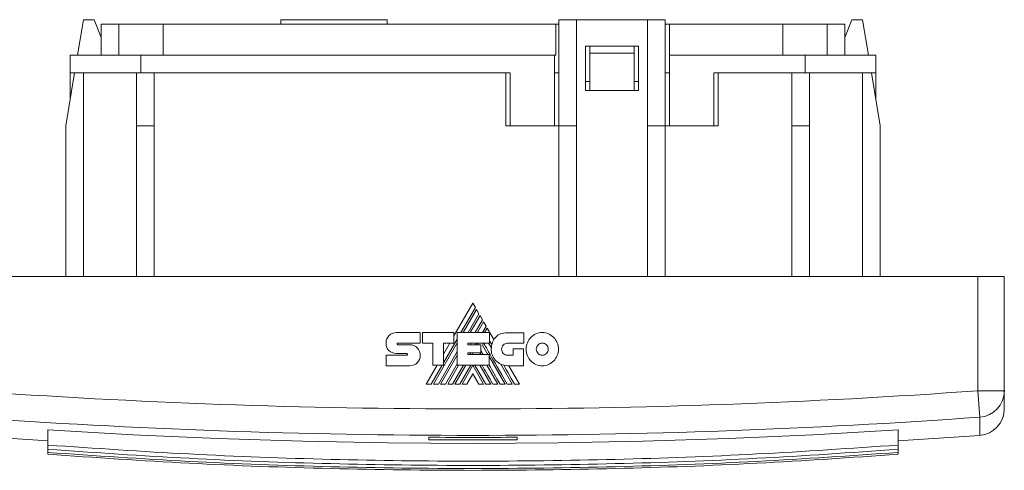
# Model space of a CAD drawing. Header units: millimetres. Extents: x 51 to 371, y 39 to 249.
# Tile 2 of 4: x 164 to 275, y 39 to 90. Entities that reach past the tile are written whole.
import ezdxf

# ---------------------------------------------------------------- set-up
doc = ezdxf.new("R2010")
doc.units = ezdxf.units.MM
doc.linetypes.add('PHANTOM', pattern=[12.7, 6.35, -1.27, 1.27, -1.27, 1.27, -1.27])
doc.layers.add('___VS___', color=7, linetype='Continuous', lineweight=15)

msp = doc.modelspace()

# ---------------------------------------------------------------- linework, layer by layer
at = {"color": 7, "linetype": 'Continuous', "lineweight": 15}
for p, q in [((170.93, 90.35), (170.27, 86.35)), ((172.13, 90.35), (170.93, 90.35)), ((172.13, 90.35), (172.93, 88.35)), ((205.23, 90.35), (193.23, 90.35)), ((193.23, 90.35), (193.23, 89.85)), ((205.23, 90.35), (205.23, 89.85)), ((226.63, 90.35), (224.63, 90.35)), ((224.63, 90.35), (224.63, 78.35)), ((226.63, 90.35), (226.63, 78.35)), ((234.63, 90.35), (226.63, 90.35)), ((236.63, 90.35), (234.63, 90.35)), ((234.63, 90.35), (234.63, 78.35)), ((236.63, 90.35), (236.63, 78.35)), ((257.73, 90.35), (256.93, 88.35)), ((257.73, 90.35), (258.93, 90.35)), ((258.93, 90.35), (259.6, 86.35)), ((172.93, 89.85), (172.93, 86.35)), ((172.93, 89.85), (174.93, 89.85)), ((174.93, 89.85), (174.93, 86.35)), ((174.93, 89.85), (179.93, 89.85)), ((179.93, 89.85), (179.93, 86.35)), ((179.93, 89.85), (224.28, 89.85)), ((224.28, 89.85), (224.28, 86.35)), ((224.28, 89.85), (224.63, 89.85)), ((236.63, 89.85), (237.13, 89.85)), ((237.13, 89.85), (237.13, 86.35)), ((237.13, 89.85), (249.93, 89.85)), ((249.93, 89.85), (249.93, 86.35)), ((249.93, 89.85), (254.93, 89.85)), ((254.93, 89.85), (254.93, 86.35)), ((254.93, 89.85), (256.93, 89.85)), ((256.93, 89.85), (256.93, 86.35)), ((227.63, 87.35), (233.63, 87.35)), ((227.63, 87.35), (227.63, 82.35)), ((228.13, 87.35), (228.13, 86.55)), ((233.13, 87.35), (233.13, 86.55)), ((233.63, 87.35), (233.63, 82.35)), ((169.43, 84.35), (169.43, 86.35)), ((169.43, 86.35), (177.43, 86.35)), ((177.43, 86.35), (177.43, 84.35)), ((177.43, 86.35), (224.13, 86.35)), ((224.13, 86.35), (224.13, 78.35)), ((224.13, 86.35), (224.28, 86.35)), ((233.13, 86.55), (228.13, 86.55)), ((228.13, 86.55), (228.13, 82.35)), ((233.13, 86.55), (233.13, 82.35)), ((237.13, 86.35), (237.13, 78.35)), ((237.13, 86.35), (252.43, 86.35)), ((252.43, 84.35), (252.43, 86.35)), ((252.43, 86.35), (260.43, 86.35)), ((260.43, 86.35), (260.43, 84.35)), ((169.93, 84.35), (168.93, 78.35)), ((170.93, 84.35), (169.43, 84.35)), ((169.43, 84.35), (169.43, 81.35)), ((170.93, 84.35), (170.93, 61.35)), ((172.77, 84.35), (170.93, 84.35)), ((177.43, 84.35), (172.77, 84.35)), ((176.93, 84.35), (176.93, 78.35)), ((177.43, 84.35), (219.13, 84.35)), ((178.93, 84.35), (178.93, 78.35)), ((218.63, 78.35), (218.63, 84.35)), ((219.13, 84.35), (219.13, 78.35)), ((224.13, 84.35), (224.63, 84.35)), ((237.13, 84.35), (236.63, 84.35)), ((242.13, 84.35), (252.43, 84.35)), ((242.13, 84.35), (242.13, 78.35)), ((242.63, 78.35), (242.63, 84.35)), ((250.93, 84.35), (250.93, 78.35)), ((252.93, 84.35), (252.43, 84.35)), ((252.93, 84.35), (252.93, 78.35)), ((258.93, 84.35), (252.93, 84.35)), ((260.43, 84.35), (258.93, 84.35)), ((258.93, 84.35), (258.93, 61.35)), ((259.93, 84.35), (260.93, 78.35)), ((260.43, 84.35), (260.43, 81.35)), ((227.63, 83.35), (228.13, 83.35)), ((227.63, 82.35), (233.63, 82.35)), ((233.13, 83.35), (233.63, 83.35)), ((168.93, 78.35), (168.93, 61.35)), ((178.93, 78.35), (176.93, 78.35)), ((176.93, 78.35), (176.93, 61.35)), ((178.93, 78.35), (178.93, 61.35)), ((219.13, 78.35), (218.63, 78.35)), ((219.13, 78.35), (224.13, 78.35)), ((224.63, 78.35), (224.13, 78.35)), ((226.63, 78.35), (224.63, 78.35)), ((224.63, 78.35), (224.63, 61.35)), ((226.63, 78.35), (226.63, 61.35)), ((234.63, 78.35), (236.63, 78.35)), ((234.63, 78.35), (234.63, 61.35)), ((236.63, 78.35), (236.63, 61.35)), ((236.63, 78.35), (237.13, 78.35)), ((242.13, 78.35), (237.13, 78.35)), ((242.13, 78.35), (242.63, 78.35)), ((250.93, 78.35), (252.93, 78.35)), ((250.93, 78.35), (250.93, 61.35)), ((252.93, 78.35), (252.93, 61.35)), ((260.93, 78.35), (260.93, 61.35)), ((271.93, 61.35), (157.93, 61.35)), ((271.93, 48.44), (271.93, 61.35)), ((271.93, 61.35), (274.93, 61.35)), ((274.93, 61.35), (274.93, 48.44)), ((214.92, 58.32), (212.78, 54.64)), ((213.56, 55), (215.2, 57.84)), ((215.2, 57.84), (214.92, 58.32)), ((215.33, 57.62), (213.82, 55)), ((214.37, 55), (215.6, 57.14)), ((215.73, 56.92), (214.62, 55)), ((215.6, 57.14), (215.33, 57.62)), ((216.01, 56.44), (215.73, 56.92)), ((215.18, 55), (216.01, 56.44)), ((216.13, 56.22), (215.43, 55)), ((216, 55), (216.42, 55.73)), ((216.42, 55.73), (216.13, 56.22)), ((206.28, 55.02), (208.96, 55.02)), ((208.96, 55.02), (208.96, 53.82)), ((209.23, 53.82), (209.23, 55.01)), ((209.23, 55.01), (212.78, 55.01)), ((212.78, 55.01), (212.78, 53.83)), ((213.14, 51.32), (213.14, 55)), ((213.14, 55), (216.78, 55)), ((216.54, 55.52), (216.24, 55)), ((217.28, 54.23), (216.54, 55.52)), ((216.78, 55), (216.78, 53.81)), ((218.81, 54.99), (220.67, 54.99)), ((220.67, 54.99), (220.67, 53.8)), ((206.44, 53.82), (208.96, 53.82)), ((206.44, 53.64), (207.8, 53.64)), ((210.38, 53.82), (209.23, 53.82)), ((210.38, 51.32), (210.38, 53.82)), ((210.46, 49.19), (213.14, 53.84)), ((211.6, 51.6), (213.14, 54.28)), ((212.78, 53.83), (211.6, 53.83)), ((211.6, 51.32), (211.6, 53.83)), ((212.32, 53.83), (211.6, 52.58)), ((214.35, 53.81), (216.78, 53.81)), ((214.35, 53.81), (214.35, 53.62)), ((214.35, 53.62), (215.8, 53.62)), ((214.63, 53.62), (214.74, 53.81)), ((215.19, 53.62), (215.31, 53.81)), ((215.44, 53.62), (215.55, 53.81)), ((215.8, 53.62), (215.8, 52.72)), ((216, 53.6), (216.12, 53.81)), ((216, 53.6), (216.61, 52.54)), ((216.68, 53.81), (217, 53.27)), ((220.67, 53.8), (218.81, 53.8)), ((205.11, 52.45), (207.46, 52.45)), ((207.46, 52.65), (206.28, 52.65)), ((211.02, 49.19), (213.14, 52.88)), ((211.27, 49.19), (213.14, 52.44)), ((214.35, 52.72), (215.8, 52.72)), ((214.35, 52.72), (214.35, 52.54)), ((214.35, 52.54), (216.76, 52.54)), ((214.57, 52.54), (214.67, 52.72)), ((214.82, 52.54), (214.92, 52.72)), ((215.7, 52.72), (215.8, 52.54)), ((216.76, 51.32), (216.76, 52.54)), ((216.76, 52.29), (218.55, 49.19)), ((218.81, 52.46), (219.45, 52.46)), ((219.45, 52.46), (219.45, 53.17)), ((219.45, 53.17), (220.63, 53.17)), ((220.63, 53.17), (220.63, 51.27)), ((207.8, 51.27), (205.11, 51.27)), ((210.87, 51.32), (209.64, 49.19)), ((210.21, 49.19), (211.44, 51.32)), ((210.38, 51.32), (211.6, 51.32)), ((211.82, 49.19), (213.14, 51.48)), ((212.07, 49.19), (213.3, 51.32)), ((212.63, 49.19), (213.86, 51.32)), ((212.88, 49.19), (214.11, 51.32)), ((213.14, 51.32), (216.76, 51.32)), ((213.44, 49.19), (214.67, 51.32)), ((213.69, 49.19), (214.91, 51.31)), ((216.13, 49.19), (214.91, 51.31)), ((216.38, 49.19), (215.15, 51.32)), ((215.7, 51.32), (216.93, 49.19)), ((216.5, 51.32), (217.74, 49.19)), ((218.06, 51.43), (219.35, 49.19)), ((220.63, 51.27), (218.82, 51.27)), ((220.19, 49.19), (218.99, 51.27)), ((214.91, 50.34), (214.24, 49.19)), ((214.91, 50.34), (215.57, 49.19)), ((271.93, 48.44), (274.93, 48.44)), ((272.15, 45.45), (271.93, 48.44)), ((274.93, 48.44), (274.93, 46.39)), ((166.93, 44.01), (166.93, 42.3)), ((262.93, 44.01), (262.93, 42.3)), ((166.93, 42.3), (166.93, 41.82)), ((209.93, 43.19), (209.93, 42.9)), ((219.93, 42.9), (219.93, 43.19)), ((262.93, 42.3), (262.93, 41.82)), ((166.93, 41.82), (166.93, 41.47)), ((166.93, 41.47), (166.93, 41.26)), ((262.93, 41.82), (262.93, 41.47)), ((262.93, 41.47), (262.93, 41.26))]:
    msp.add_line(p, q, dxfattribs=at)
at = {"color": 8, "linetype": 'Continuous', "lineweight": 15}
msp.add_line((272.15, 43.4), (272.15, 45.45), dxfattribs=at)
at = {"color": 7, "linetype": 'Continuous', "lineweight": 15, "flags": 128}
for points in [[(219.63, 49.19), (219.25, 49.84), (218.9, 50.45), (218.64, 50.89), (218.4, 51.31)], [(262.93, 44.01), (253.35, 43.46), (243.76, 43.04), (234.15, 42.73), (224.55, 42.55), (214.93, 42.49), (205.32, 42.55), (195.71, 42.73), (186.11, 43.04), (176.51, 43.46), (166.93, 44.01)]]:
    msp.add_lwpolyline(points, dxfattribs=at)
at = {"color": 7, "linetype": 'Continuous', "lineweight": 15}
for centre, radius, start, end in [((219.02, 53.18), 2.03, 149.0381, 166.8386), ((218.82, 53.1), 1.83, 174.6401, 270), ((214.93, 841.35), 794.96, 265.88826, 274.11174), ((271.94, 48.44), 3, 274.0208, 359.9331), ((271.93, 46.39), 3, 274.1012, 0), ((214.93, 841.35), 797.95, 265.88826, 274.11174), ((214.93, 841.35), 800, 265.89881, 266.56019), ((214.93, 841.35), 800, 273.43981, 274.10119), ((214.93, 841.35), 798.18, 269.64108, 270.35892), ((214.93, 841.35), 798.47, 269.64121, 270.35879)]:
    msp.add_arc(centre, radius, start, end, dxfattribs=at)
for points in [[(205.11, 53.82), (205.11, 54.15), (205.24, 54.45), (205.45, 54.67)], [(205.45, 54.67), (205.66, 54.88), (205.96, 55.02), (206.28, 55.02)], [(217.28, 54.23), (217.34, 54.32), (217.41, 54.41), (217.49, 54.49)], [(217.49, 54.49), (217.79, 54.8), (218.23, 54.99), (218.81, 54.99)], [(221.46, 54.46), (221.79, 54.8), (222.24, 55.01), (222.75, 55.01)], [(222.75, 55.01), (223.25, 55.01), (223.71, 54.8), (224.04, 54.46)], [(205.42, 52.99), (205.22, 53.18), (205.1, 53.46), (205.11, 53.82)], [(206.39, 53.8), (206.37, 53.78), (206.36, 53.75), (206.36, 53.72)], [(206.36, 53.72), (206.36, 53.7), (206.37, 53.68), (206.39, 53.66)], [(206.44, 53.82), (206.42, 53.82), (206.4, 53.81), (206.39, 53.8)], [(206.39, 53.66), (206.4, 53.65), (206.42, 53.64), (206.44, 53.64)], [(207.8, 53.64), (208.12, 53.64), (208.42, 53.5), (208.63, 53.28)], [(218.8, 49.19), (217.09, 52.13), (216.2, 53.67), (216.13, 53.81)], [(217.05, 53.64), (216.94, 53.83), (216.85, 53.98), (216.78, 54.11)], [(217, 53.27), (217, 53.4), (217.02, 53.52), (217.05, 53.64)], [(218.35, 53.6), (218.23, 53.48), (218.16, 53.32), (218.16, 53.13)], [(218.81, 53.8), (218.63, 53.8), (218.46, 53.72), (218.35, 53.6)], [(220.92, 53.13), (220.92, 53.65), (221.13, 54.12), (221.46, 54.46)], [(222.28, 53.62), (222.16, 53.49), (222.08, 53.32), (222.08, 53.13)], [(222.75, 53.82), (222.56, 53.82), (222.4, 53.74), (222.28, 53.62)], [(223.22, 53.62), (223.1, 53.74), (222.93, 53.82), (222.75, 53.82)], [(223.42, 53.13), (223.42, 53.32), (223.34, 53.49), (223.22, 53.62)], [(224.04, 54.46), (224.37, 54.12), (224.58, 53.65), (224.58, 53.13)], [(206.28, 52.65), (205.94, 52.66), (205.63, 52.77), (205.42, 52.99)], [(207.51, 52.62), (207.5, 52.64), (207.48, 52.65), (207.46, 52.65)], [(207.46, 52.45), (207.48, 52.45), (207.5, 52.46), (207.52, 52.48)], [(207.54, 52.55), (207.54, 52.57), (207.53, 52.6), (207.51, 52.62)], [(207.52, 52.48), (207.53, 52.5), (207.54, 52.52), (207.54, 52.55)], [(208.63, 53.28), (208.84, 53.05), (208.98, 52.74), (208.98, 52.41)], [(208.98, 52.41), (208.98, 52.09), (208.85, 51.8), (208.64, 51.6)], [(216.06, 52.54), (215.94, 52.74), (215.86, 52.89), (215.8, 53)], [(218.16, 53.13), (218.16, 52.94), (218.23, 52.78), (218.35, 52.65)], [(218.35, 52.65), (218.46, 52.53), (218.63, 52.46), (218.81, 52.46)], [(221.46, 51.81), (221.13, 52.14), (220.92, 52.61), (220.92, 53.13)], [(222.08, 53.13), (222.08, 52.94), (222.16, 52.77), (222.28, 52.64)], [(222.28, 52.64), (222.4, 52.52), (222.56, 52.44), (222.75, 52.44)], [(222.75, 52.44), (222.93, 52.44), (223.1, 52.52), (223.22, 52.64)], [(223.22, 52.64), (223.34, 52.77), (223.42, 52.94), (223.42, 53.13)], [(224.58, 53.13), (224.58, 52.61), (224.37, 52.15), (224.04, 51.81)], [(208.64, 51.6), (208.42, 51.39), (208.13, 51.27), (207.8, 51.27)], [(217.18, 49.19), (216.67, 50.09), (216.26, 50.8), (215.95, 51.32)], [(217.99, 49.19), (217.5, 50.04), (217.09, 50.75), (216.76, 51.33)], [(222.75, 51.26), (222.24, 51.26), (221.79, 51.47), (221.46, 51.81)], [(224.04, 51.81), (223.71, 51.47), (223.25, 51.26), (222.75, 51.26)]]:
    msp.add_open_spline(points, degree=3, dxfattribs=at)
for points in [[(166.93, 42.3), (172.24, 41.94), (182.87, 41.21), (198.89, 40.63), (214.94, 40.42), (230.99, 40.63), (247, 41.21), (257.62, 41.94), (262.93, 42.3)], [(166.93, 41.82), (172.24, 41.45), (182.87, 40.72), (198.89, 40.14), (214.94, 39.94), (230.99, 40.14), (247, 40.72), (257.62, 41.45), (262.93, 41.82)], [(166.93, 41.47), (172.24, 41.11), (182.87, 40.38), (198.89, 39.8), (214.94, 39.59), (230.99, 39.8), (247, 40.38), (257.62, 41.11), (262.93, 41.47)], [(166.93, 41.26), (172.24, 40.9), (182.87, 40.17), (198.89, 39.59), (214.94, 39.38), (230.99, 39.59), (247, 40.17), (257.62, 40.9), (262.93, 41.26)]]:
    msp.add_open_spline(points, degree=3, knots=[0, 0, 0, 0, 0.166416, 0.333025, 0.500041, 0.667053, 0.833635, 1, 1, 1, 1], dxfattribs=at)
at = {"layer": '___VS___', "linetype": 'PHANTOM'}
for p, q in [((205.11, 52.45), (205.11, 51.27)), ((209.64, 49.19), (210.21, 49.19)), ((210.46, 49.19), (211.02, 49.19)), ((211.27, 49.19), (211.82, 49.19)), ((212.07, 49.19), (212.63, 49.19)), ((212.88, 49.19), (213.44, 49.19)), ((213.69, 49.19), (214.24, 49.19)), ((215.57, 49.19), (216.13, 49.19)), ((216.38, 49.19), (216.93, 49.19)), ((217.18, 49.19), (217.74, 49.19)), ((217.99, 49.19), (218.55, 49.19)), ((218.8, 49.19), (219.35, 49.19)), ((219.63, 49.19), (220.19, 49.19))]:
    msp.add_line(p, q, dxfattribs=at)

doc.saveas('drawing.dxf')
